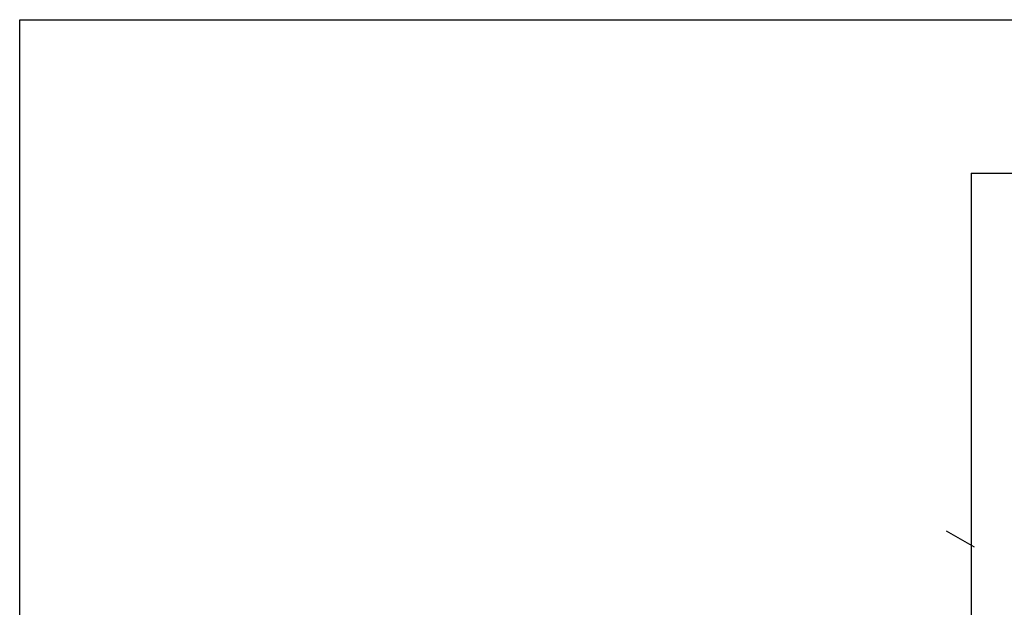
# Model space of a CAD drawing. Extents: x -196363 to 396902, y -489949 to -260582.
# Tile 119 of 256: x 198014 to 210937, y -467953 to -460249. Entities that reach past the tile are written whole.
import ezdxf

# ---------------------------------------------------------------- set-up
doc = ezdxf.new("R2010")
doc.units = 0
doc.header["$MEASUREMENT"] = 0
doc.layers.add('legenda', color=1, linetype='Continuous')
doc.layers.add('noszdiv', color=1, linetype='Continuous')
doc.linetypes.add('REZ', pattern='A,0,-1,[10,dur+dsp vaclavov.shx,S=0.00885,R=0,X=-1,Y=0],0', length=1)

msp = doc.modelspace()

# ---------------------------------------------------------------- linework, layer by layer
at = {"layer": 'legenda', "color": 1, "linetype": 'Continuous', "ltscale": 600}
for p, q in [((198014.29688, -489948.53125, 8685.19922), (198014.29688, -460248.59375, 8685.19922)), ((198014.29688, -460248.59375, 8685.19922), (240014.17188, -460248.59375, 8685.19922))]:
    msp.add_line(p, q, dxfattribs=at)
at = {"layer": 'noszdiv', "color": 1, "linetype": 'Continuous', "ltscale": 300}
for p, q in [((210502.20312, -462260.9375, 900), (224627.1875, -462260.9375, 900)), ((210502.20312, -462260.9375, 900), (210502.20312, -467139.9375, 900)), ((210502.20312, -467139.9375, 900), (210502.20312, -468290.90625, 900))]:
    msp.add_line(p, q, dxfattribs=at)
at = {"layer": 'noszdiv', "color": 1, "linetype": 'REZ', "ltscale": 300}
msp.add_line((210545.51562, -467164.9375, 900), (210178.5, -466953, 900), dxfattribs=at)

doc.saveas('drawing.dxf')
